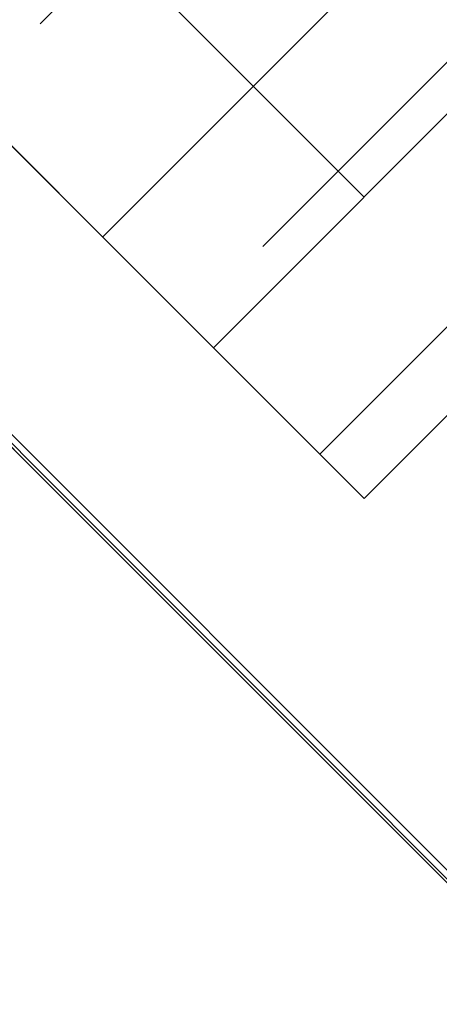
# Model space of a CAD drawing. Header units: millimetres. Extents: x -1690 to 192, y -898 to 54.
# Tile 29 of 256: x -1631.63 to -1629.66, y -851.83 to -847.21. Entities that reach past the tile are written whole.
import ezdxf

# ---------------------------------------------------------------- set-up
doc = ezdxf.new("R2010")
doc.units = ezdxf.units.MM
doc.header["$MEASUREMENT"] = 0
doc.layers.add('OVIDIO 186x93x72h', color=7, linetype='Continuous')

msp = doc.modelspace()

# ---------------------------------------------------------------- linework, layer by layer
at = {"layer": 'OVIDIO 186x93x72h', "extrusion": (0.108979, 0.202852, 0.973126)}
for points in [[(1065.6897, 1523.7485), (1065.6897, 1684.4043)], [(1065.6897, 1684.4043), (1065.6897, 1523.7485)], [(1065.3943, 1684.4043), (1065.3943, 1523.7485)], [(1065.0988, 1523.7485), (1065.0988, 1684.4043)], [(1065.0988, 1684.4043), (1065.0988, 1523.7485)]]:
    msp.add_lwpolyline(points, dxfattribs=at)
at = {"layer": 'OVIDIO 186x93x72h', "extrusion": (0.021464, 0.046296, 0.998697)}
for points in [[(1145.9907, 1405.6788), (1145.9907, 1506.9815)], [(1147.4766, 1406.6426), (1147.4766, 1507.1557)]]:
    msp.add_lwpolyline(points, dxfattribs=at)
at = {"layer": 'OVIDIO 186x93x72h', "extrusion": (0.235702, 0.235702, 0.942809)}
for points in [[(561.9396, 1939.5511), (561.9396, 1830.4733)], [(560.991, 1830.4733), (560.991, 1939.5511)], [(559.0936, 1939.5511), (559.0936, 1830.4733)], [(558.1449, 1830.4733), (558.1449, 1939.5511)]]:
    msp.add_lwpolyline(points, dxfattribs=at)
at = {"layer": 'OVIDIO 186x93x72h', "extrusion": (0.202852, 0.108979, 0.973126)}
for points in [[(7.4412, 1998.601), (7.4412, 1837.9451)], [(7.4412, 1837.9451), (7.4412, 1998.601)], [(7.1458, 1998.601), (7.1458, 1837.9451)], [(6.8503, 1998.601), (6.8503, 1837.9451)], [(6.8503, 1837.9451), (6.8503, 1998.601)]]:
    msp.add_lwpolyline(points, dxfattribs=at)
at = {"layer": 'OVIDIO 186x93x72h', "extrusion": (0.881274, -0.265352, 0.39108)}
msp.add_lwpolyline([(-1253.5144, 1113.2413), (-1297.8273, 1170.7964)], dxfattribs=at)
at = {"layer": 'OVIDIO 186x93x72h', "extrusion": (0.046296, 0.021464, 0.998697)}
for points in [[(-94.3032, 1790.5874), (-94.3032, 1891.8919)], [(-95.7894, 1791.5557), (-95.7894, 1892.0669)]]:
    msp.add_lwpolyline(points, dxfattribs=at)
at = {"layer": 'OVIDIO 186x93x72h'}
for points in [[(-1626.8675, -854.0183), (-1646.0377, -834.8482)], [(-1645.8243, -835.0616), (-1627.081, -853.8049)], [(-1630.018, -849.4537), (-1641.4731, -837.9986)], [(-1630.018, -848.0395), (-1640.0589, -837.9986)], [(-1640.766, -838.7057), (-1630.7251, -848.7466)], [(-1630.7251, -848.7466), (-1640.766, -838.7057)], [(-1631.5382, -847.2263), (-1630.4776, -846.1657)], [(-1631.2447, -848.227), (-1629.8305, -846.8128)], [(-1629.4322, -847.2111), (-1630.4928, -848.2717)], [(-1630.4928, -848.2717), (-1629.4322, -847.2111)], [(-1630.7251, -848.7466), (-1629.3109, -847.3324)], [(-1629.3109, -847.3324), (-1630.7251, -848.7466)], [(-1628.8109, -847.8324), (-1630.2251, -849.2466)], [(-1630.2251, -849.2466), (-1628.8109, -847.8324)], [(-1628.8109, -847.8324), (-1630.2251, -849.2466)], [(-1628.6037, -848.0395), (-1630.018, -849.4537)], [(-1628.6037, -848.0395), (-1630.018, -849.4537)], [(-1630.018, -849.4537), (-1628.6037, -848.0395)], [(-1630.018, -849.4537), (-1628.6037, -848.0395)], [(-1630.018, -849.4537), (-1628.6037, -848.0395)]]:
    msp.add_lwpolyline(points, dxfattribs=at)
at = {"layer": 'OVIDIO 186x93x72h', "extrusion": (-0.265352, 0.881274, 0.39108)}
msp.add_lwpolyline([(1819.1933, 791.2153), (1774.8803, 733.6601)], dxfattribs=at)
at = {"layer": 'OVIDIO 186x93x72h', "extrusion": (-0.324768, 0.324768, 0.888285)}
for points in [[(1751.2512, -186.323), (1751.2512, -193.4095)], [(1751.2512, -193.4095), (1751.2512, -186.323)], [(1752.0012, -193.4095), (1752.0012, -186.323)], [(1752.7512, -186.323), (1752.7512, -193.4095)], [(1752.7512, -193.4095), (1752.7512, -186.323)]]:
    msp.add_lwpolyline(points, dxfattribs=at)
at = {"layer": 'OVIDIO 186x93x72h', "extrusion": (-0.015219, 0.015219, 0.999768)}
for points in [[(-1617.7793, -858.9519), (-1627.1568, -849.5765)], [(-1618.8398, -860.0127), (-1628.2173, -850.6373)]]:
    msp.add_lwpolyline(points, dxfattribs=at)
at = {"layer": 'OVIDIO 186x93x72h', "extrusion": (0.000231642, 0.999884, -0.015217)}
for points in [[(1624.6985, -15.593), (1632.1558, 474.2389)], [(1625.7589, -15.6092), (1633.2162, 474.224)]]:
    msp.add_lwpolyline(points, dxfattribs=at)
at = {"layer": 'OVIDIO 186x93x72h', "extrusion": (0.288675, 0.866025, -0.408248)}
for points in [[(1277.9034, -516.9885), (1280.5481, -513.7495)], [(1280.5481, -513.7495), (1277.9034, -516.9885)], [(1281.2189, -514.2972), (1278.5742, -517.5363)], [(1278.5742, -517.5363), (1281.2189, -514.2972)]]:
    msp.add_lwpolyline(points, dxfattribs=at)
at = {"layer": 'OVIDIO 186x93x72h', "extrusion": (0.866025, 0.288675, 0.408248)}
for points in [[(-288.7987, 762.2184), (-286.154, 765.4575)], [(-289.2492, 760.1816), (-286.6697, 763.3407)], [(-286.6697, 763.3407), (-289.2492, 760.1816)], [(-287.117, 763.7059), (-289.6964, 760.5467)], [(-287.5642, 764.071), (-290.1436, 760.9119)], [(-290.1436, 760.9119), (-287.5642, 764.071)]]:
    msp.add_lwpolyline(points, dxfattribs=at)
at = {"layer": 'OVIDIO 186x93x72h', "extrusion": (0.707107, 0.707107, 0)}
for points in [[(553.1139, 23.5452), (553.0469, 23.4765), (552.9812, 23.406), (552.9171, 23.3336), (552.8545, 23.2594), (552.7934, 23.1834), (552.7341, 23.1057), (552.6765, 23.0264), (552.6207, 22.9454), (552.5667, 22.8628), (552.5148, 22.7788), (552.4648, 22.6933), (552.4169, 22.6065), (552.371, 22.5185), (552.3274, 22.4292), (552.286, 22.3389), (552.2468, 22.2475), (552.2098, 22.1551), (552.1753, 22.0619), (552.143, 21.9679), (552.1131, 21.8733), (552.0856, 21.778), (552.0606, 21.6823), (552.0379, 21.5861), (552.0177, 21.4896), (551.9998, 21.3929), (551.9844, 21.296), (551.9715, 21.1991), (551.9609, 21.1022), (551.9527, 21.0054), (551.9469, 20.9089), (551.9434, 20.8126), (551.9423, 20.7167)], [(552.9423, -2.6264), (552.918, -2.6261), (552.8937, -2.6252), (552.8694, -2.6238), (552.845, -2.6217), (552.8205, -2.619), (552.7961, -2.6157), (552.7718, -2.6118), (552.7474, -2.6073), (552.7232, -2.6021), (552.6991, -2.5964), (552.675, -2.59), (552.6512, -2.5831), (552.6274, -2.5756), (552.6039, -2.5674), (552.5806, -2.5587), (552.5575, -2.5494), (552.5347, -2.5396), (552.5122, -2.5292), (552.4899, -2.5183), (552.468, -2.5068), (552.4464, -2.4948), (552.4251, -2.4823), (552.4043, -2.4694), (552.3838, -2.4559), (552.3637, -2.442), (552.344, -2.4277), (552.3247, -2.4129), (552.3059, -2.3978), (552.2875, -2.3822), (552.2696, -2.3663), (552.2521, -2.3501), (552.2352, -2.3335), (552.2186, -2.3166), (552.2024, -2.2991), (552.1865, -2.2812), (552.1709, -2.2628), (552.1558, -2.244), (552.141, -2.2247), (552.1267, -2.205), (552.1128, -2.1849), (552.0993, -2.1644), (552.0864, -2.1435), (552.0739, -2.1223), (552.0619, -2.1007), (552.0504, -2.0788), (552.0395, -2.0565), (552.0291, -2.034), (552.0192, -2.0111), (552.01, -1.9881), (552.0013, -1.9648), (551.9931, -1.9412), (551.9856, -1.9175), (551.9786, -1.8937), (551.9723, -1.8696), (551.9666, -1.8455), (551.9614, -1.8213), (551.9569, -1.7969), (551.953, -1.7726), (551.9497, -1.7481), (551.947, -1.7237), (551.9449, -1.6993), (551.9435, -1.675), (551.9426, -1.6506), (551.9423, -1.6264)], [(553.1139, 23.5452), (553.0469, 23.4765), (552.9812, 23.406), (552.9171, 23.3336), (552.8545, 23.2594), (552.7934, 23.1834), (552.7341, 23.1057), (552.6765, 23.0264), (552.6207, 22.9454), (552.5667, 22.8628), (552.5148, 22.7788), (552.4648, 22.6933), (552.4169, 22.6065), (552.371, 22.5185), (552.3274, 22.4292), (552.286, 22.3389), (552.2468, 22.2475), (552.2098, 22.1551), (552.1753, 22.0619), (552.143, 21.9679), (552.1131, 21.8733), (552.0856, 21.778), (552.0606, 21.6823), (552.0379, 21.5861), (552.0177, 21.4896), (551.9998, 21.3929), (551.9844, 21.296), (551.9715, 21.1991), (551.9609, 21.1022), (551.9527, 21.0054), (551.9469, 20.9089), (551.9434, 20.8126), (551.9423, 20.7167)], [(551.9423, 20.7167), (551.9434, 20.8126), (551.9469, 20.9089), (551.9527, 21.0054), (551.9609, 21.1022), (551.9715, 21.1991), (551.9844, 21.296), (551.9998, 21.3929), (552.0177, 21.4896), (552.0379, 21.5861), (552.0606, 21.6823), (552.0856, 21.778), (552.1131, 21.8733), (552.143, 21.9679), (552.1753, 22.0619), (552.2098, 22.1551), (552.2468, 22.2475), (552.286, 22.3389), (552.3274, 22.4292), (552.371, 22.5185), (552.4169, 22.6065), (552.4648, 22.6933), (552.5148, 22.7788), (552.5667, 22.8628), (552.6207, 22.9454), (552.6765, 23.0264), (552.7341, 23.1057), (552.7934, 23.1834), (552.8545, 23.2594), (552.9171, 23.3336), (552.9812, 23.406), (553.0469, 23.4765), (553.1139, 23.5452)], [(551.9423, -1.6264), (551.9425, -1.6486), (551.9433, -1.671), (551.9445, -1.6936), (551.9463, -1.7163), (551.9487, -1.7391), (551.9515, -1.7621), (551.955, -1.7852), (551.959, -1.8084), (551.9636, -1.8316), (551.9687, -1.8549), (551.9745, -1.8782), (551.9809, -1.9016), (551.9879, -1.9249), (551.9955, -1.9482), (552.0037, -1.9714), (552.0125, -1.9945), (552.0219, -2.0175), (552.032, -2.0404), (552.0427, -2.0632), (552.054, -2.0857), (552.0659, -2.1081), (552.0784, -2.1302), (552.0916, -2.152), (552.1053, -2.1736), (552.1196, -2.1949), (552.1345, -2.2159), (552.1499, -2.2365), (552.1659, -2.2567), (552.1825, -2.2766), (552.1995, -2.296), (552.2171, -2.315), (552.2352, -2.3335), (552.2537, -2.3516), (552.2727, -2.3692), (552.2921, -2.3862), (552.312, -2.4028), (552.3322, -2.4188), (552.3528, -2.4342), (552.3738, -2.4491), (552.3951, -2.4634), (552.4167, -2.4771), (552.4385, -2.4903), (552.4606, -2.5028), (552.483, -2.5147), (552.5055, -2.526), (552.5283, -2.5367), (552.5512, -2.5468), (552.5742, -2.5562), (552.5973, -2.565), (552.6205, -2.5732), (552.6438, -2.5808), (552.6671, -2.5878), (552.6904, -2.5942), (552.7138, -2.6), (552.7371, -2.6051), (552.7603, -2.6097), (552.7835, -2.6137), (552.8066, -2.6172), (552.8296, -2.62), (552.8524, -2.6224), (552.8751, -2.6242), (552.8977, -2.6254), (552.9201, -2.6262), (552.9423, -2.6264)], [(552.9423, -2.6264), (552.9201, -2.6262), (552.8977, -2.6254), (552.8751, -2.6242), (552.8524, -2.6224), (552.8296, -2.62), (552.8066, -2.6172), (552.7835, -2.6137), (552.7603, -2.6097), (552.7371, -2.6051), (552.7138, -2.6), (552.6904, -2.5942), (552.6671, -2.5878), (552.6438, -2.5808), (552.6205, -2.5732), (552.5973, -2.565), (552.5742, -2.5562), (552.5512, -2.5468), (552.5283, -2.5367), (552.5055, -2.526), (552.483, -2.5147), (552.4606, -2.5028), (552.4385, -2.4903), (552.4167, -2.4771), (552.3951, -2.4634), (552.3738, -2.4491), (552.3528, -2.4342), (552.3322, -2.4188), (552.312, -2.4028), (552.2921, -2.3862), (552.2727, -2.3692), (552.2537, -2.3516), (552.2352, -2.3335), (552.2171, -2.315), (552.1995, -2.296), (552.1825, -2.2766), (552.1659, -2.2567), (552.1499, -2.2365), (552.1345, -2.2159), (552.1196, -2.1949), (552.1053, -2.1736), (552.0916, -2.152), (552.0784, -2.1302), (552.0659, -2.1081), (552.054, -2.0857), (552.0427, -2.0632), (552.032, -2.0404), (552.0219, -2.0175), (552.0125, -1.9945), (552.0037, -1.9714), (551.9955, -1.9482), (551.9879, -1.9249), (551.9809, -1.9016), (551.9745, -1.8782), (551.9687, -1.8549), (551.9636, -1.8316), (551.959, -1.8084), (551.955, -1.7852), (551.9515, -1.7621), (551.9487, -1.7391), (551.9463, -1.7163), (551.9445, -1.6936), (551.9433, -1.671), (551.9425, -1.6486), (551.9423, -1.6264)], [(552.2352, 21.7897), (552.2184, 21.7725), (552.202, 21.7549), (552.186, 21.7368), (552.1703, 21.7182), (552.1551, 21.6992), (552.1402, 21.6798), (552.1258, 21.66), (552.1119, 21.6397), (552.0984, 21.6191), (552.0854, 21.5981), (552.0729, 21.5767), (552.0609, 21.555), (552.0495, 21.533), (552.0386, 21.5107), (552.0282, 21.4881), (552.0184, 21.4652), (552.0092, 21.4422), (552.0005, 21.4189), (551.9925, 21.3954), (551.985, 21.3717), (551.9781, 21.3479), (551.9718, 21.3239), (551.9662, 21.2999), (551.9611, 21.2758), (551.9567, 21.2516), (551.9528, 21.2274), (551.9496, 21.2031), (551.9469, 21.1789), (551.9449, 21.1547), (551.9434, 21.1306), (551.9426, 21.1065), (551.9423, 21.0826)], [(551.9423, 21.0826), (551.9426, 21.1065), (551.9434, 21.1306), (551.9449, 21.1547), (551.9469, 21.1789), (551.9496, 21.2031), (551.9528, 21.2274), (551.9567, 21.2516), (551.9611, 21.2758), (551.9662, 21.2999), (551.9718, 21.3239), (551.9781, 21.3479), (551.985, 21.3717), (551.9925, 21.3954), (552.0005, 21.4189), (552.0092, 21.4422), (552.0184, 21.4652), (552.0282, 21.4881), (552.0386, 21.5107), (552.0495, 21.533), (552.0609, 21.555), (552.0729, 21.5767), (552.0854, 21.5981), (552.0984, 21.6191), (552.1119, 21.6397), (552.1258, 21.66), (552.1402, 21.6798), (552.1551, 21.6992), (552.1703, 21.7182), (552.186, 21.7368), (552.202, 21.7549), (552.2184, 21.7725), (552.2352, 21.7897)]]:
    msp.add_lwpolyline(points, dxfattribs=at)
at = {"layer": 'OVIDIO 186x93x72h', "extrusion": (1, 0, 0)}
for points in [[(-849.4537, 21.0826), (-849.4537, -1.6264)], [(-849.4537, -1.6264), (-849.4537, 21.0826)]]:
    msp.add_lwpolyline(points, dxfattribs=at)
at = {"layer": 'OVIDIO 186x93x72h', "extrusion": (-0.26556, 0.881185, 0.391139)}
for points in [[(1804.4321, 743.6473), (1850.7524, 803.7656)], [(1850.7524, 803.7656), (1804.4321, 743.6473)]]:
    msp.add_lwpolyline(points, dxfattribs=at)
at = {"layer": 'OVIDIO 186x93x72h', "extrusion": (0.202863, 0.108986, 0.973123)}
for points in [[(9.2844, 1924.604), (9.2844, 1981.9852)], [(9.2844, 1981.9852), (9.2844, 1924.604)]]:
    msp.add_lwpolyline(points, dxfattribs=at)
at = {"layer": 'OVIDIO 186x93x72h', "extrusion": (-0.265352, 0.881275, 0.391079)}
for points in [[(1847.0293, 801.4475), (1804.6455, 746.3979)], [(1804.6455, 746.3979), (1847.0293, 801.4475)], [(1846.8503, 801.5854), (1804.4667, 746.536)], [(1804.4667, 746.536), (1846.8503, 801.5854)]]:
    msp.add_lwpolyline(points, dxfattribs=at)
at = {"layer": 'OVIDIO 186x93x72h', "extrusion": (0.202866, 0.108989, 0.973122)}
for points in [[(8.5743, 1924.6052), (8.5743, 1981.9863)], [(7.8613, 1981.9863), (7.8613, 1924.6052)], [(7.8613, 1924.6052), (7.8613, 1981.9863)]]:
    msp.add_lwpolyline(points, dxfattribs=at)
at = {"layer": 'OVIDIO 186x93x72h', "extrusion": (-0.265507, 0.881208, 0.391124)}
for points in [[(1804.3857, 745.1224), (1850.0054, 804.3425)], [(1850.0054, 804.3425), (1804.3857, 745.1224)]]:
    msp.add_lwpolyline(points, dxfattribs=at)
at = {"layer": 'OVIDIO 186x93x72h'}
for points in [[(-1634.2303, -846.595, 27.6733), (-1627.2594, -853.5676, 27.6733), (-1627.1775, -853.6546, 27.6733), (-1627.0973, -853.7432, 27.6734), (-1627.0189, -853.8334, 27.6735), (-1626.9423, -853.9251, 27.6736), (-1626.8675, -854.0183, 27.6736)], [(-1627.081, -853.8049, 25.6736), (-1627.1728, -853.7019, 25.6736), (-1627.2669, -853.6011, 25.6735), (-1634.2505, -846.6152, 25.6735)]]:
    msp.add_polyline3d(points, dxfattribs=at)

doc.saveas('drawing.dxf')
